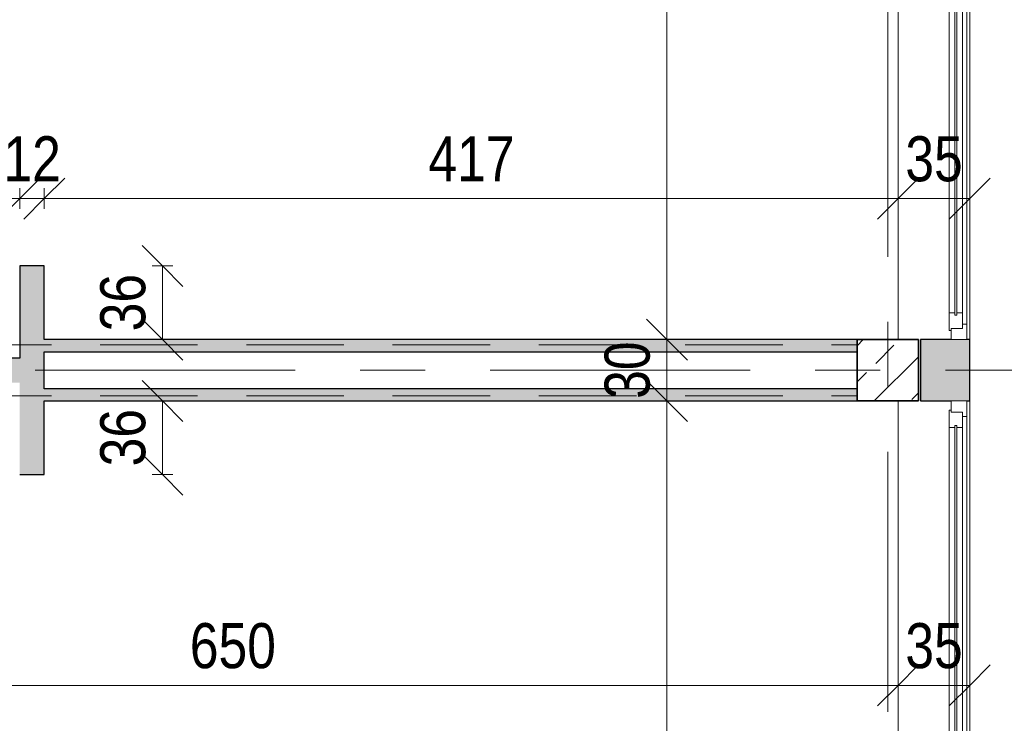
# Model space of a CAD drawing. Header units: centimetres. Extents: x -1743 to 21705, y -8842 to 3590.
# Tile 37 of 45: x 763 to 1244, y 1196 to 1540. Entities that reach past the tile are written whole.
import ezdxf

# ---------------------------------------------------------------- set-up
doc = ezdxf.new("R2010")
doc.units = ezdxf.units.CM
doc.linetypes.add('Oś', pattern=[222.25, 127, -31.75, 31.75, -31.75])
doc.linetypes.add('Ukryte', pattern=[71.438, 47.625, -23.813])
for name, color, linetype, lineweight in [('A-ANNO-DIMS', 211, 'Continuous', 13), ('A-ANNO-DIMS-100', 211, 'Continuous', 13), ('A-DETL-HDLN', 90, 'Ukryte', 9), ('A-GLAZ', 151, 'Continuous', 13), ('A-WALL', 113, 'Continuous', 13), ('S-COLS', 52, 'Continuous', 9), ('S-GRID', 1, 'Continuous', 13)]:
    doc.layers.add(name, color=color, linetype=linetype, lineweight=lineweight)
doc.styles.add('Arial Narrow_2', font='ARIALN.TTF', dxfattribs={"height": 22})
doc.dimstyles.new('Diagonal_1_100__0_1__1', dxfattribs={"dimscale": 30.48, "dimtxt": 22.515481, "dimasz": 0.656168, "dimexe": 0.164042, "dimexo": 0.0625, "dimgap": 0.065617, "dimtad": 1, "dimdec": 1, "dimrnd": 0.1, "dimdsep": 46, "dimtxsty": 'Arial Narrow_2', "dimblk1": 'OBLIQUE', "dimblk2": 'OBLIQUE', "dimsah": 1, "dimcen": 0.09, "dimazin": 0, "dimtfac": 1, "dimtdec": 4, "dimtix": 1, "dimtmove": 0, "dimatfit": 3, "dimfxl": 0.164042, "dimfxlon": 1, "dimtvp": 1, "dimtolj": 1, "dimtzin": 0, "dimarcsym": 2})

# ---------------------------------------------------------------- blocks, each defined once
blk = doc.blocks.new('M_Concrete-Square-Column - 300 x 300mm-V21-5_piętro III __10_50 m_ - stan istniejący')
at = {"layer": 'S-COLS'}
h = blk.add_hatch(dxfattribs=at)
h.set_pattern_fill('FP_25', color=256, style=0, pattern_type=2)
h.set_pattern_definition([(45, (-1187.377, -1368.326), (-17.67767, 17.67767), []), (45, (-1169.7, -1368.326), (-17.67767, 17.67767), [12.5, -6.25])])
h.paths.add_polyline_path([(15, -15), (15, 15), (-15, 15), (-15, -15)], flags=0)
at = {"layer": 'S-COLS', "lineweight": 35}
for p, q in [((15, 15), (-15, 15)), ((-15, 15), (-15, -15)), ((15, -15), (15, 15)), ((-15, -15), (15, -15))]:
    blk.add_line(p, q, dxfattribs=at)
blk = doc.blocks.new('Okno - automatyczna etykieta - 210x165 _nietypowy podział_-2208582-5_piętro III __10_50 m_ - stan istniejący')
at = {"layer": 'A-GLAZ'}
for p, q in [((-97.5, 10.5), (-105, 10.5)), ((-105, 10.5), (-105, 3)), ((-105, 10.5), (105, 10.5)), ((-97.5, 8.5), (-97.5, 10.5)), ((97.5, 10.5), (-97.5, 10.5)), ((105, 10.5), (97.5, 10.5)), ((97.5, 10.5), (97.5, 8.5)), ((105, 3), (105, 10.5)), ((-92, 8.5), (-99.5, 8.5)), ((-99.5, 8.5), (-99.5, 3)), ((-99.5, 3), (-99.5, 8.5)), ((-99.5, 8.5), (-97.5, 8.5)), ((93, 5.75), (-93, 5.75)), ((-93, 5.75), (-93, 4.75)), ((-93, 4.75), (-93, 5.75)), ((-93, 5.75), (-92, 5.75)), ((-92, 5.75), (-92, 8.5)), ((92, 8.5), (-92, 8.5)), ((99.5, 8.5), (92, 8.5)), ((92, 8.5), (92, 5.75)), ((92, 5.75), (93, 5.75)), ((93, 4.75), (93, 5.75)), ((93, 5.75), (93, 4.75)), ((97.5, 8.5), (99.5, 8.5)), ((99.5, 3), (99.5, 8.5)), ((99.5, 8.5), (99.5, 3)), ((-105, 3), (-99.5, 3)), ((-99.5, 3), (-100.5, 3)), ((-100.5, 3), (-100.5, 2)), ((-100.5, 2), (-92, 2)), ((-93, 4.75), (93, 4.75)), ((-92, 4.75), (-93, 4.75)), ((-92, 2), (-92, 4.75)), ((92, 2), (-92, 2)), ((92, 4.75), (92, 2)), ((93, 4.75), (92, 4.75)), ((92, 2), (100.5, 2)), ((100.5, 3), (99.5, 3)), ((99.5, 3), (105, 3)), ((100.5, 2), (100.5, 3))]:
    blk.add_line(p, q, dxfattribs=at)
blk = doc.blocks.new('DIMBLOCK38-5_piętro III __10_50 m_ - stan istniejący')
at = {"layer": 'A-ANNO-DIMS-100'}
for p, q in [((1192.38, 1214.34), (1202.38, 1224.34)), ((1227.38, 1214.34), (1237.38, 1224.34)), ((1192.38, 1209.34), (1192.38, 1219.34)), ((1227.38, 1209.34), (1227.38, 1219.34)), ((1192.38, 1214.34), (1182.38, 1204.34)), ((1227.38, 1214.34), (1192.38, 1214.34)), ((1192.38, 1214.34), (1192.38, 1209.34)), ((1227.38, 1214.34), (1217.38, 1204.34)), ((1227.38, 1214.34), (1227.38, 1209.34))]:
    blk.add_line(p, q, dxfattribs=at)
at = {"layer": 'A-ANNO-DIMS-100', "color": 0, "insert": (1195.94, 1244.78), "char_height": 22, "width": 33.4516, "attachment_point": 1, "line_spacing_factor": 0.974696, "style": 'Arial Narrow_2'}
blk.add_mtext('35', dxfattribs=at)
blk = doc.blocks.new('_Oblique')
at = {"color": 0, "linetype": 'ByBlock', "lineweight": -2}
blk.add_line((-0.5, -0.5), (0.5, 0.5), dxfattribs=at)
blk = doc.blocks.new('DIMBLOCK39-5_piętro III __10_50 m_ - stan istniejący')
at = {"layer": 'A-ANNO-DIMS-100'}
for p, q in [((542.38, 1214.34), (552.38, 1224.34)), ((1192.38, 1214.34), (1202.38, 1224.34)), ((542.38, 1209.34), (542.38, 1219.34)), ((1192.38, 1209.34), (1192.38, 1219.34)), ((542.38, 1214.34), (532.38, 1204.34)), ((1192.38, 1214.34), (542.38, 1214.34)), ((542.38, 1214.34), (542.38, 1209.34)), ((1192.38, 1214.34), (1182.38, 1204.34)), ((1192.38, 1214.34), (1192.38, 1209.34))]:
    blk.add_line(p, q, dxfattribs=at)
at = {"layer": 'A-ANNO-DIMS-100', "color": 0, "insert": (846.47, 1244.78), "char_height": 22, "width": 50.1774, "attachment_point": 1, "line_spacing_factor": 0.974696, "style": 'Arial Narrow_2'}
blk.add_mtext('650', dxfattribs=at)
blk = doc.blocks.new('DIMBLOCK65-5_piętro III __10_50 m_ - stan istniejący')
at = {"layer": 'A-ANNO-DIMS-100'}
for p, q in [((1079.48, 1353.33), (1069.48, 1363.33)), ((1074.48, 1353.33), (1084.48, 1353.33)), ((1079.48, 1353.33), (1074.48, 1353.33)), ((1079.48, 898.33), (1079.48, 1353.33)), ((1079.48, 1353.33), (1089.48, 1343.33)), ((1079.48, 898.33), (1069.48, 908.33)), ((1074.48, 898.33), (1084.48, 898.33)), ((1079.48, 898.33), (1074.48, 898.33)), ((1079.48, 898.33), (1089.48, 888.33))]:
    blk.add_line(p, q, dxfattribs=at)
at = {"layer": 'A-ANNO-DIMS-100', "color": 0, "insert": (1049.05, 1104.92), "char_height": 22, "width": 50.1774, "attachment_point": 1, "rotation": 90, "line_spacing_factor": 0.974696, "style": 'Arial Narrow_2'}
blk.add_mtext('455', dxfattribs=at)
blk = doc.blocks.new('DIMBLOCK66-5_piętro III __10_50 m_ - stan istniejący')
at = {"layer": 'A-ANNO-DIMS-100'}
for p, q in [((1079.48, 1383.33), (1069.48, 1393.33)), ((1074.48, 1383.33), (1084.48, 1383.33)), ((1079.48, 1383.33), (1074.48, 1383.33)), ((1079.48, 1353.33), (1079.48, 1383.33)), ((1079.48, 1383.33), (1089.48, 1373.33)), ((1079.48, 1353.33), (1069.48, 1363.33)), ((1074.48, 1353.33), (1084.48, 1353.33)), ((1079.48, 1353.33), (1074.48, 1353.33)), ((1079.48, 1353.33), (1089.48, 1343.33))]:
    blk.add_line(p, q, dxfattribs=at)
at = {"layer": 'A-ANNO-DIMS-100', "color": 0, "insert": (1049.05, 1354.39), "char_height": 22, "width": 33.4516, "attachment_point": 1, "rotation": 90, "line_spacing_factor": 0.974696, "style": 'Arial Narrow_2'}
blk.add_mtext('30', dxfattribs=at)
blk = doc.blocks.new('DIMBLOCK67-5_piętro III __10_50 m_ - stan istniejący')
at = {"layer": 'A-ANNO-DIMS-100'}
for p, q in [((1079.48, 1838.33), (1069.48, 1848.33)), ((1074.48, 1838.33), (1084.48, 1838.33)), ((1079.48, 1838.33), (1074.48, 1838.33)), ((1079.48, 1383.33), (1079.48, 1838.33)), ((1079.48, 1838.33), (1089.48, 1828.33)), ((1079.48, 1383.33), (1069.48, 1393.33)), ((1074.48, 1383.33), (1084.48, 1383.33)), ((1079.48, 1383.33), (1074.48, 1383.33)), ((1079.48, 1383.33), (1089.48, 1373.33))]:
    blk.add_line(p, q, dxfattribs=at)
at = {"layer": 'A-ANNO-DIMS-100', "color": 0, "insert": (1049.05, 1589.92), "char_height": 22, "width": 50.1774, "attachment_point": 1, "rotation": 90, "line_spacing_factor": 0.974696, "style": 'Arial Narrow_2'}
blk.add_mtext('455', dxfattribs=at)
blk = doc.blocks.new('DIMBLOCK72-5_piętro III __10_50 m_ - stan istniejący')
at = {"layer": 'A-ANNO-DIMS-100'}
for p, q in [((1192.38, 1452.25), (1202.38, 1462.25)), ((1227.38, 1452.25), (1237.38, 1462.25)), ((1192.38, 1447.25), (1192.38, 1457.25)), ((1227.38, 1447.25), (1227.38, 1457.25)), ((1192.38, 1452.25), (1182.38, 1442.25)), ((1227.38, 1452.25), (1192.38, 1452.25)), ((1192.38, 1452.25), (1192.38, 1447.25)), ((1227.38, 1452.25), (1217.38, 1442.25)), ((1227.38, 1452.25), (1227.38, 1447.25))]:
    blk.add_line(p, q, dxfattribs=at)
at = {"layer": 'A-ANNO-DIMS-100', "color": 0, "insert": (1195.94, 1482.68), "char_height": 22, "width": 33.4516, "attachment_point": 1, "line_spacing_factor": 0.974696, "style": 'Arial Narrow_2'}
blk.add_mtext('35', dxfattribs=at)
blk = doc.blocks.new('DIMBLOCK73-5_piętro III __10_50 m_ - stan istniejący')
at = {"layer": 'A-ANNO-DIMS-100'}
for p, q in [((775.38, 1452.25), (785.38, 1462.25)), ((1192.38, 1452.25), (1202.38, 1462.25)), ((775.38, 1447.25), (775.38, 1457.25)), ((1192.38, 1447.25), (1192.38, 1457.25)), ((775.38, 1452.25), (765.38, 1442.25)), ((1192.38, 1452.25), (775.38, 1452.25)), ((775.38, 1452.25), (775.38, 1447.25)), ((1192.38, 1452.25), (1182.38, 1442.25)), ((1192.38, 1452.25), (1192.38, 1447.25))]:
    blk.add_line(p, q, dxfattribs=at)
at = {"layer": 'A-ANNO-DIMS-100', "color": 0, "insert": (962.97, 1482.68), "char_height": 22, "width": 50.1774, "attachment_point": 1, "line_spacing_factor": 0.974696, "style": 'Arial Narrow_2'}
blk.add_mtext('417', dxfattribs=at)
blk = doc.blocks.new('DIMBLOCK74-5_piętro III __10_50 m_ - stan istniejący')
at = {"layer": 'A-ANNO-DIMS-100'}
for p, q in [((763.38, 1452.25), (773.38, 1462.25)), ((775.38, 1452.25), (785.38, 1462.25)), ((763.38, 1447.25), (763.38, 1457.25)), ((775.38, 1447.25), (775.38, 1457.25)), ((763.38, 1452.25), (753.38, 1442.25)), ((775.38, 1452.25), (763.38, 1452.25)), ((763.38, 1452.25), (763.38, 1447.25)), ((775.38, 1452.25), (765.38, 1442.25)), ((775.38, 1452.25), (775.38, 1447.25))]:
    blk.add_line(p, q, dxfattribs=at)
at = {"layer": 'A-ANNO-DIMS-100', "color": 0, "insert": (755.44, 1482.68), "char_height": 22, "width": 33.4516, "attachment_point": 1, "line_spacing_factor": 0.974696, "style": 'Arial Narrow_2'}
blk.add_mtext('12', dxfattribs=at)
blk = doc.blocks.new('DIMBLOCK75-5_piętro III __10_50 m_ - stan istniejący')
at = {"layer": 'A-ANNO-DIMS-100'}
for p, q in [((602.38, 1452.25), (612.38, 1462.25)), ((763.38, 1452.25), (773.38, 1462.25)), ((602.38, 1447.25), (602.38, 1457.25)), ((763.38, 1447.25), (763.38, 1457.25)), ((602.38, 1452.25), (592.38, 1442.25)), ((763.38, 1452.25), (602.38, 1452.25)), ((602.38, 1452.25), (602.38, 1447.25)), ((763.38, 1452.25), (753.38, 1442.25)), ((763.38, 1452.25), (763.38, 1447.25))]:
    blk.add_line(p, q, dxfattribs=at)
at = {"layer": 'A-ANNO-DIMS-100', "color": 0, "insert": (661.97, 1482.68), "char_height": 22, "width": 50.1774, "attachment_point": 1, "line_spacing_factor": 0.974696, "style": 'Arial Narrow_2'}
blk.add_mtext('161', dxfattribs=at)
blk = doc.blocks.new('DIMBLOCK177-5_piętro III __10_50 m_ - stan istniejący')
at = {"layer": 'A-ANNO-DIMS-100'}
for p, q in [((833.13, 1353.33), (823.13, 1363.33)), ((828.13, 1353.33), (838.13, 1353.33)), ((833.13, 1353.33), (828.13, 1353.33)), ((833.13, 1317.33), (833.13, 1353.33)), ((833.13, 1353.33), (843.13, 1343.33)), ((833.13, 1317.33), (823.13, 1327.33)), ((828.13, 1317.33), (838.13, 1317.33)), ((833.13, 1317.33), (828.13, 1317.33)), ((833.13, 1317.33), (843.13, 1307.33))]:
    blk.add_line(p, q, dxfattribs=at)
at = {"layer": 'A-ANNO-DIMS-100', "color": 0, "insert": (802.7, 1321.39), "char_height": 22, "width": 33.4516, "attachment_point": 1, "rotation": 90, "line_spacing_factor": 0.974696, "style": 'Arial Narrow_2'}
blk.add_mtext('36', dxfattribs=at)
blk = doc.blocks.new('DIMBLOCK178-5_piętro III __10_50 m_ - stan istniejący')
at = {"layer": 'A-ANNO-DIMS-100'}
for p, q in [((833.13, 1419.33), (823.13, 1429.33)), ((828.13, 1419.33), (838.13, 1419.33)), ((833.13, 1419.33), (828.13, 1419.33)), ((833.13, 1383.33), (833.13, 1419.33)), ((833.13, 1419.33), (843.13, 1409.33)), ((833.13, 1383.33), (823.13, 1393.33)), ((828.13, 1383.33), (838.13, 1383.33)), ((833.13, 1383.33), (828.13, 1383.33)), ((833.13, 1383.33), (843.13, 1373.33))]:
    blk.add_line(p, q, dxfattribs=at)
at = {"layer": 'A-ANNO-DIMS-100', "color": 0, "insert": (802.7, 1387.39), "char_height": 22, "width": 33.4516, "attachment_point": 1, "rotation": 90, "line_spacing_factor": 0.974696, "style": 'Arial Narrow_2'}
blk.add_mtext('36', dxfattribs=at)

msp = doc.modelspace()

# ---------------------------------------------------------------- hatches: boundary and pattern name
at = {"layer": 'A-WALL'}
h = msp.add_hatch(color=9, dxfattribs=at)
h.paths.add_polyline_path([(1227.38, 393.33), (1227.38, 423.33), (1203.38, 423.33), (1203.38, 393.33)], flags=0)
h.paths.add_polyline_path([(1223.88, 633.33), (1227.38, 633.33), (1227.38, 663.33), (1203.38, 663.33), (1203.38, 633.33), (1218.38, 633.33)], flags=0)
h.paths.add_polyline_path([(1223.88, 873.33), (1227.38, 873.33), (1227.38, 903.33), (1203.38, 903.33), (1203.38, 873.33), (1218.38, 873.33)], flags=0)
h.paths.add_polyline_path([(1218.38, 1113.33), (1227.38, 1113.33), (1227.38, 1143.33), (1203.38, 1143.33), (1203.38, 1113.33)], flags=0)
h.paths.add_polyline_path([(1223.88, 1353.33), (1227.38, 1353.33), (1227.38, 1383.33), (1203.38, 1383.33), (1203.38, 1353.33), (1218.38, 1353.33)], flags=0)
h.paths.add_polyline_path([(1225.88, 1593.33), (1227.38, 1593.33), (1227.38, 1623.33), (1203.38, 1623.33), (1203.38, 1593.33), (1223.88, 1593.33)], flags=0)
h.paths.add_polyline_path([(1223.88, 1833.33), (1227.38, 1833.33), (1227.38, 1863.33), (1203.38, 1863.33), (1203.38, 1833.33), (1218.38, 1833.33)], flags=0)
h.paths.add_polyline_path([(1218.38, 2073.33), (1227.38, 2073.33), (1227.38, 2103.33), (1203.38, 2103.33), (1203.38, 2073.33)], flags=0)
h.paths.add_polyline_path([(1218.38, 2313.33), (1227.38, 2313.33), (1227.38, 2343.33), (1203.38, 2343.33), (1203.38, 2313.33)], flags=0)
h.paths.add_polyline_path([(1223.88, 2553.33), (1227.38, 2553.33), (1227.38, 2583.33), (1203.38, 2583.33), (1203.38, 2553.33), (1218.38, 2553.33)], flags=0)
h.paths.add_polyline_path([(1203.38, 2793.33), (1227.38, 2793.33), (1227.38, 2824.33), (1203.38, 2824.33), (1203.38, 2808.33)], flags=0)
for points in [[(775.38, 1383.33), (775.38, 1419.33), (763.38, 1419.33), (763.38, 1383.33)], [(775.38, 1353.33), (775.38, 1383.33), (763.38, 1383.33), (763.38, 1353.33)], [(775.38, 1377.33), (1172.38, 1377.33), (1172.38, 1383.33), (775.38, 1383.33)], [(602.38, 1362.33), (763.38, 1362.33), (763.38, 1374.33), (602.38, 1374.33)], [(775.38, 1353.33), (1172.38, 1353.33), (1172.38, 1359.33), (775.38, 1359.33)], [(775.38, 1317.33), (775.38, 1353.33), (763.38, 1353.33), (763.38, 1317.33)]]:
    msp.add_hatch(color=9, dxfattribs=at).paths.add_polyline_path(points, flags=0)

# ---------------------------------------------------------------- linework, layer by layer
at = {"layer": 'A-DETL-HDLN'}
for p, q in [((-1197.62, 1380.83), (1172.38, 1380.83)), ((-1197.62, 1355.83), (1172.38, 1355.83))]:
    msp.add_line(p, q, dxfattribs=at)
at = {"layer": 'A-WALL'}
for p, q in [((1192.38, 1383.33), (1192.38, 1833.33)), ((1227.38, 1593.33), (1227.38, 1383.33)), ((1192.38, 903.33), (1192.38, 1353.33)), ((1227.38, 1353.33), (1227.38, 1143.33))]:
    msp.add_line(p, q, dxfattribs=at)
at = {"layer": 'A-WALL', "color": 7, "lineweight": 25}
for p, q in [((763.38, 1419.33), (763.38, 1374.33)), ((775.38, 1419.33), (763.38, 1419.33)), ((775.38, 1383.33), (775.38, 1419.33)), ((1172.38, 1383.33), (775.38, 1383.33)), ((1218.38, 1383.33), (1203.38, 1383.33)), ((1203.38, 1383.33), (1203.38, 1353.33)), ((1227.38, 1383.33), (1225.88, 1383.33)), ((1227.38, 1353.33), (1227.38, 1383.33)), ((775.38, 1377.33), (1172.38, 1377.33)), ((775.38, 1359.33), (775.38, 1377.33)), ((763.38, 1374.33), (602.38, 1374.33)), ((1172.38, 1359.33), (775.38, 1359.33)), ((775.38, 1353.33), (1172.38, 1353.33)), ((775.38, 1317.33), (775.38, 1353.33)), ((1203.38, 1353.33), (1218.38, 1353.33)), ((1225.88, 1353.33), (1227.38, 1353.33)), ((763.38, 1317.33), (775.38, 1317.33))]:
    msp.add_line(p, q, dxfattribs=at)
at = {"layer": 'S-GRID', "linetype": 'Oś'}
for p, q in [((1187.38, 2884.27), (1187.38, 27.13)), ((1342.46, 1368.33), (-1368.76, 1368.33))]:
    msp.add_line(p, q, dxfattribs=at)

# ---------------------------------------------------------------- block references
at = {"layer": 'A-GLAZ', "rotation": 269.9999999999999}
for p in [(1215.38, 1488.33), (1215.38, 1248.33)]:
    msp.add_blockref('Okno - automatyczna etykieta - 210x165 _nietypowy podział_-2208582-5_piętro III __10_50 m_ - stan istniejący', p, dxfattribs=at)
at = {"layer": 'S-COLS'}
msp.add_blockref('M_Concrete-Square-Column - 300 x 300mm-V21-5_piętro III __10_50 m_ - stan istniejący', (1187.38, 1368.33), dxfattribs=at)

# ---------------------------------------------------------------- dimensions: what is measured, and where the dimension line sits
at = {"layer": 'A-ANNO-DIMS'}
for base, p1, p2, override, picture, middle in [((1079.48, 1838.33), (1074.48, 1383.33), (1074.48, 1838.33), {"dimpost": '<>', "dimfxl": 455}, 'DIMBLOCK67-5_piętro III __10_50 m_ - stan istniejący', (1066.3, 1610.83)), ((833.13, 1419.33), (828.13, 1383.33), (828.13, 1419.33), {"dimpost": '<>', "dimfxl": 36}, 'DIMBLOCK178-5_piętro III __10_50 m_ - stan istniejący', (819.9, 1401.33)), ((1079.48, 1383.33), (1074.48, 1353.33), (1074.48, 1383.33), {"dimpost": '<>', "dimfxl": 30}, 'DIMBLOCK66-5_piętro III __10_50 m_ - stan istniejący', (1066.25, 1368.33)), ((833.13, 1353.33), (828.13, 1317.33), (828.13, 1353.33), {"dimpost": '<>', "dimfxl": 36}, 'DIMBLOCK177-5_piętro III __10_50 m_ - stan istniejący', (819.9, 1335.33)), ((1079.48, 1353.33), (1074.48, 898.33), (1074.48, 1353.33), {"dimpost": '<>', "dimfxl": 455}, 'DIMBLOCK65-5_piętro III __10_50 m_ - stan istniejący', (1066.3, 1125.83))]:
    dim = msp.add_linear_dim(base=base, p1=p1, p2=p2, angle=90, dimstyle='Diagonal_1_100__0_1__1', override=override, dxfattribs=at)
    dim.commit()
    dim.dimension.update_dxf_attribs({"geometry": picture, "text_midpoint": middle})
for base, p1, p2, override, picture, middle in [((602.38, 1452.25), (763.38, 1447.25), (602.38, 1447.25), {"dimpost": '<>', "dimfxl": 161}, 'DIMBLOCK75-5_piętro III __10_50 m_ - stan istniejący', (682.88, 1465.48)), ((763.38, 1452.25), (775.38, 1447.25), (763.38, 1447.25), {"dimpost": '<>', "dimfxl": 12}, 'DIMBLOCK74-5_piętro III __10_50 m_ - stan istniejący', (769.38, 1465.3)), ((775.38, 1452.25), (1192.38, 1447.25), (775.38, 1447.25), {"dimpost": '<>', "dimfxl": 417}, 'DIMBLOCK73-5_piętro III __10_50 m_ - stan istniejący', (983.88, 1465.3)), ((1192.38, 1452.25), (1227.38, 1447.25), (1192.38, 1447.25), {"dimpost": '<>', "dimfxl": 35}, 'DIMBLOCK72-5_piętro III __10_50 m_ - stan istniejący', (1209.88, 1465.48)), ((542.38, 1214.34), (1192.38, 1209.34), (542.38, 1209.34), {"dimpost": '<>', "dimfxl": 650}, 'DIMBLOCK39-5_piętro III __10_50 m_ - stan istniejący', (867.38, 1227.58)), ((1192.38, 1214.34), (1227.38, 1209.34), (1192.38, 1209.34), {"dimpost": '<>', "dimfxl": 35}, 'DIMBLOCK38-5_piętro III __10_50 m_ - stan istniejący', (1209.88, 1227.58))]:
    dim = msp.add_linear_dim(base=base, p1=p1, p2=p2, dimstyle='Diagonal_1_100__0_1__1', override=override, dxfattribs=at)
    dim.commit()
    dim.dimension.update_dxf_attribs({"geometry": picture, "text_midpoint": middle})

doc.saveas('drawing.dxf')
